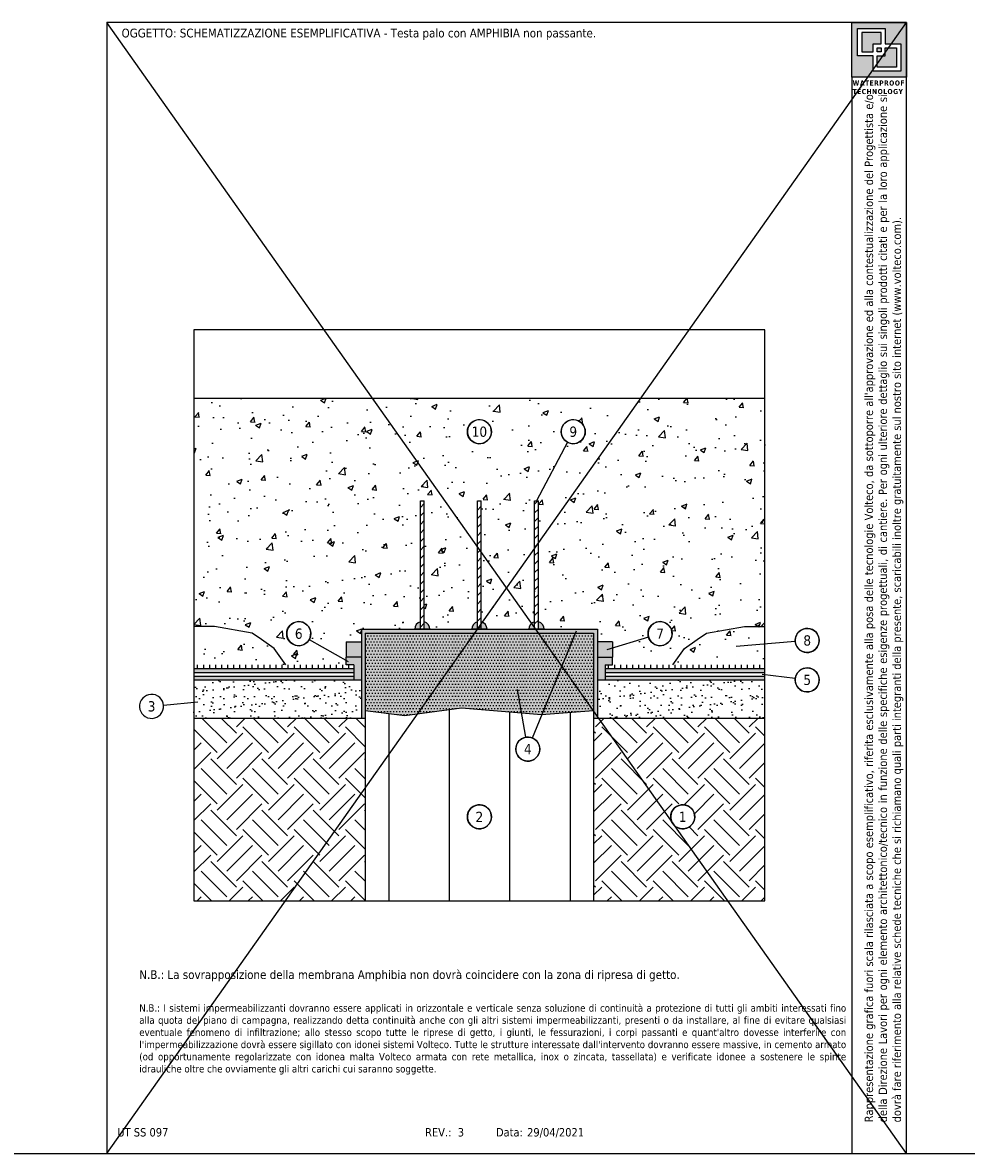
# Model space of a CAD drawing. Extents: x 80953 to 81082, y -8489 to -8459.
# Tile 3 of 5: x 81005 to 81029, y -8489 to -8459. Entities that reach past the tile are written whole.
import ezdxf
from ezdxf.enums import TextEntityAlignment as Align

# ---------------------------------------------------------------- set-up
doc = ezdxf.new("R2010")
doc.units = 0
doc.header["$LTSCALE"] = 25
doc.header["$MEASUREMENT"] = 0
doc.linetypes.add('CONTINUA', pattern=[0])
doc.layers.get('0').update_dxf_attribs({"linetype": 'CONTINUOUS'})
doc.layers.add('0.4', color=7, linetype='CONTINUA', lineweight=30)
doc.layers.add('165', color=7, linetype='CONTINUA')
doc.layers.add('RISULTATO_HIDDEN_____3D_-_2D', color=7, linetype='CONTINUA')
doc.layers.add('contorno', color=6, linetype='CONTINUOUS', plot=False)
doc.layers.add('nascosto', color=7, linetype='CONTINUOUS', lineweight=25, plot=False)
doc.styles.add('Tahoma', font='tahoma.ttf', dxfattribs={"height": 0.35})
pattern_1 = [(50, (76552.8825, -11045.1474), (1.45747735, -0.12751268), [0.1524, -1.6764]), (355, (76552.8825, -11045.1474), (-0.28194737, 1.52845476), [0.12192, -1.34112467]), (100.451445, (76553.0039, -11045.158), (1.17552998, 1.400942), [0.12952007, -1.42472196]), (46.1842, (76552.8825, -11044.741), (2.1686323, -0.3363386), [0.2286, -2.5146]), (96.635558, (76553.0632, -11044.769), (1.8992331, 1.979409), [0.1942802, -2.1370849]), (351.18415, (76552.8825, -11044.741), (1.8992331, 1.979409), [0.1828797, -2.0116779]), (21, (76553.0857, -11044.8426), (1.21291513, -0.81812159), [0.1524, -1.6764]), (326, (76553.0857, -11044.8426), (0.49441623, 1.47350373), [0.12192, -1.34112]), (71.451445, (76553.1867, -11044.9108), (1.70733135, 0.65538215), [0.12952007, -1.4247195]), (37.5, (76552.88246, -11045.1474), (0.024708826, 0.67644031), [0, -1.324864, 0, -1.36144, 0, -1.3462]), (7.5, (76552.88246, -11045.1474), (0.5345573, 0.8014446), [0, -0.776224, 0, -1.294384, 0, -0.51308]), (327.5, (76552.4293, -11045.1474), (1.08472476, -0.04582995), [0, -0.508, 0, -1.58496, 0, -2.10312]), (317.5, (76552.2261, -11045.1474), (1.18503345, 0.20341193), [0, -0.6604, 0, -1.052576, 0, -1.49352])]

msp = doc.modelspace()

# ---------------------------------------------------------------- hatches: boundary and pattern name
h = msp.add_hatch()
h.set_pattern_fill('AR-CONC', color=256, scale=0.008)
h.set_pattern_definition(pattern_1)
h.paths.add_polyline_path([(81015.069, -8471.758), (81015.169, -8471.758), (81015.169, -8474.935, -0.341999), (81015.319, -8475.129), (81016.419, -8475.129, -0.341999), (81016.569, -8474.935), (81016.569, -8471.758), (81016.669, -8471.758), (81016.669, -8474.935, -0.341999), (81016.819, -8475.129), (81017.919, -8475.129, -0.341999), (81018.069, -8474.935), (81018.069, -8471.758), (81018.119, -8471.758), (81018.936, -8470.218, -0.277474), (81018.768, -8469.939, -1.927188), (81019.191, -8470.237, -0.211032), (81018.936, -8470.218), (81018.119, -8471.758), (81018.169, -8471.758), (81018.169, -8474.935, -0.341999), (81018.319, -8475.129), (81019.719, -8475.129), (81019.719, -8475.46), (81020.119, -8475.46), (81020.119, -8475.624), (81021.061, -8475.336, -0.074258), (81021.047, -8475.244, -1.927188), (81021.47, -8475.541, -0.428135), (81021.061, -8475.336), (81020.119, -8475.624), (81020.119, -8475.86), (81020.119, -8475.86), (81020.119, -8476.06), (81021.704, -8476.06), (81022.01, -8475.633), (81022.337, -8475.4), (81022.584, -8475.233), (81023.579, -8475.06), (81024.119, -8475.06), (81024.119, -8469.06), (81016.619, -8469.06), (81016.619, -8469.623, -0.414214), (81016.935, -8469.939, -0.31675), (81016.725, -8470.237, -0.518891), (81016.302, -8469.939, -0.414214), (81016.619, -8469.623), (81016.619, -8469.06), (81009.119, -8469.06), (81009.119, -8475.06), (81009.658, -8475.06), (81010.653, -8475.233), (81010.9, -8475.4), (81011.227, -8475.633), (81011.533, -8476.06), (81013.119, -8476.06), (81013.119, -8475.942), (81012.149, -8475.398, -0.772315), (81011.557, -8475.244, -1.294808), (81012.149, -8475.398), (81013.119, -8475.942), (81013.119, -8475.86), (81013.119, -8475.46), (81013.519, -8475.46), (81013.519, -8475.129), (81014.919, -8475.129, -0.341999), (81015.069, -8474.935)])
h = msp.add_hatch()
h.set_pattern_fill('ANSI31', color=256, scale=0.05)
h.set_pattern_definition([(45, (76639.09493, -11044.21658), (-0.1122532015, 0.1122532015), [])])
h.paths.add_polyline_path([(81015.169, -8471.758), (81015.069, -8471.758), (81015.069, -8475.129), (81015.169, -8475.129)])
h.paths.add_polyline_path([(81016.669, -8471.758), (81016.569, -8471.758), (81016.569, -8475.129), (81016.669, -8475.129)])
h.paths.add_polyline_path([(81018.169, -8471.758), (81018.069, -8471.758), (81018.069, -8475.129), (81018.169, -8475.129)])
h = msp.add_hatch()
h.set_pattern_fill('AR-CONC', color=256, scale=0.008)
h.set_pattern_definition(pattern_1)
h.paths.add_polyline_path([(81024.119, -8475.06), (81023.579, -8475.06), (81022.584, -8475.233), (81022.337, -8475.4), (81022.01, -8475.633), (81021.704, -8476.06), (81024.119, -8476.06)])
h.paths.add_polyline_path([(81011.227, -8475.633), (81010.9, -8475.4), (81010.653, -8475.233), (81009.658, -8475.06), (81009.119, -8475.06), (81009.119, -8476.06), (81011.533, -8476.06)])
h = msp.add_hatch(color=146)
h.dxf.hatch_style = 1
h.paths.add_polyline_path([(81019.719, -8475.129), (81013.519, -8475.129), (81013.519, -8477.46), (81013.619, -8477.46), (81013.619, -8475.229), (81019.619, -8475.229), (81019.619, -8477.46), (81019.719, -8477.46)])
at = {"true_color": 0xf8991e}
h = msp.add_hatch(color=30, dxfattribs=at)
h.dxf.hatch_style = 1
h.paths.add_polyline_path([(81015.069, -8474.935, 0.341999), (81014.919, -8475.129), (81015.069, -8475.129)])
h.paths.add_polyline_path([(81015.169, -8474.935), (81015.169, -8475.129), (81015.319, -8475.129, 0.341999)])
h.paths.add_polyline_path([(81016.569, -8474.935, 0.341999), (81016.419, -8475.129), (81016.569, -8475.129)])
h.paths.add_polyline_path([(81016.669, -8474.935), (81016.669, -8475.129), (81016.819, -8475.129, 0.341999)])
h.paths.add_polyline_path([(81018.069, -8474.935, 0.341999), (81017.919, -8475.129), (81018.069, -8475.129)])
h.paths.add_polyline_path([(81018.169, -8474.935), (81018.169, -8475.129), (81018.319, -8475.129, 0.341999)])
h = msp.add_hatch(color=1)
h.dxf.hatch_style = 1
h.paths.add_polyline_path([(81013.519, -8475.46), (81013.119, -8475.46), (81013.119, -8475.86), (81013.519, -8475.86)])
h.paths.add_polyline_path([(81020.119, -8475.46), (81019.719, -8475.46), (81019.719, -8475.86), (81020.119, -8475.86)])
h = msp.add_hatch(color=253)
h.dxf.hatch_style = 1
h.paths.add_polyline_path([(81019.619, -8475.229), (81013.619, -8475.229), (81013.619, -8477.26), (81014.665, -8477.393), (81016.146, -8477.188), (81018.253, -8477.364), (81019.619, -8477.26)])
h = msp.add_hatch()
h.set_pattern_fill('DOTS', color=256, scale=0.05)
h.set_pattern_definition([(0, (76639.094925, -11045.14739), (0.0396875, 0.079375), [0, -0.079375])])
h.paths.add_polyline_path([(81019.619, -8475.229), (81013.619, -8475.229), (81013.619, -8477.26), (81014.665, -8477.393), (81016.146, -8477.188), (81018.253, -8477.364), (81019.619, -8477.26)])
h = msp.add_hatch()
h.set_pattern_fill('LINE', color=256, scale=0.05, angle=90)
h.set_pattern_definition([(90, (76778.5312, -11042.46031), (-0.15875, 1e-17), [])])
h.paths.add_polyline_path([(81019.919, -8476.06), (81019.919, -8476.16), (81024.119, -8476.16), (81024.119, -8476.06)])
h.paths.add_polyline_path([(81013.319, -8476.16), (81013.319, -8476.06), (81009.119, -8476.06), (81009.119, -8476.16)])
h = msp.add_hatch(color=30, dxfattribs=at)
h.dxf.hatch_style = 1
h.paths.add_polyline_path([(81013.519, -8475.86), (81013.119, -8475.86), (81013.119, -8476.06), (81013.319, -8476.06), (81013.319, -8476.46), (81013.519, -8476.46)])
h.paths.add_polyline_path([(81020.119, -8475.86), (81019.719, -8475.86), (81019.719, -8476.46), (81019.919, -8476.46), (81019.919, -8476.06), (81020.119, -8476.06)])
h = msp.add_hatch(color=4)
h.dxf.hatch_style = 1
h.paths.add_polyline_path([(81019.919, -8476.16), (81019.919, -8476.26), (81024.119, -8476.26), (81024.119, -8476.16)])
h.paths.add_polyline_path([(81019.919, -8476.36), (81019.919, -8476.46), (81024.119, -8476.46), (81024.119, -8476.36)])
h.paths.add_polyline_path([(81013.319, -8476.26), (81013.319, -8476.16), (81009.119, -8476.16), (81009.119, -8476.26)])
h.paths.add_polyline_path([(81013.319, -8476.46), (81013.319, -8476.36), (81009.119, -8476.36), (81009.119, -8476.46)])
h = msp.add_hatch()
h.set_pattern_fill('AR-SAND', color=256, scale=0.008)
h.set_pattern_definition([(37.5, (76778.5312, -11042.4603), (-0.01280025, 0.39153059), [0, -0.308864, 0, -0.34544, 0, -0.3302]), (7.5, (76778.5312, -11042.4603), (0.359618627, 0.57346008), [0, -0.166624, 0, -0.278384, 0, -0.10668]), (327.5, (76778.28126, -11042.4603), (0.632793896, 0.001149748), [0, -0.1016, 0, -0.36576, 0, -0.47752]), (317.5, (76778.28126, -11042.4603), (0.61084516, 0.17834346), [0, -0.0508, 0, -0.239776, 0, -0.27432])])
h.paths.add_polyline_path([(81013.519, -8477.46), (81013.519, -8476.46), (81009.119, -8476.46), (81009.119, -8477.46)])
h.paths.add_polyline_path([(81019.719, -8476.46), (81019.719, -8477.46), (81024.119, -8477.46), (81024.119, -8476.46)])
h = msp.add_hatch()
h.set_pattern_fill('LINE', color=256, scale=0.5, angle=90)
h.set_pattern_definition([(90, (76639.095, -11045.1474), (-1.5875, 1e-16), [])])
h.paths.add_polyline_path([(81019.619, -8477.26), (81018.253, -8477.364), (81017.501, -8477.301), (81017.773, -8477.983, -0.530163), (81018.206, -8478.276, -0.31675), (81017.997, -8478.574, -0.518891), (81017.574, -8478.276, -0.307051), (81017.773, -8477.983), (81017.501, -8477.301), (81016.146, -8477.188), (81014.665, -8477.393), (81013.619, -8477.26), (81013.619, -8482.26), (81019.619, -8482.26)])
h.paths.add_polyline_path([(81016.725, -8480.351, -0.518891), (81016.302, -8480.054, -1.927188)], flags=16)
h.paths.add_polyline_path([(81016.448, -8480.26), (81016.789, -8480.26), (81016.789, -8479.847), (81016.448, -8479.847)], flags=8)
at = {"linetype": 'CONTINUA'}
h = msp.add_hatch(dxfattribs=at)
h.set_pattern_fill('EARTH', color=8, scale=0.15, angle=45, style=0)
h.set_pattern_definition([(45, (76639.0949, -11045.1474), (0, 1.34703842), [0.9525, -0.9525]), (45, (76638.8424, -11044.8948), (0, 1.34703842), [0.9525, -0.9525]), (45, (76638.5898, -11044.6423), (0, 1.34703842), [0.9525, -0.9525]), (135, (76638.5898, -11044.4739), (-1.34703842, 0), [0.9525, -0.9525]), (135, (76638.8424, -11044.2213), (-1.34703842, 0), [0.9525, -0.9525]), (135, (76639.0949, -11043.9687), (-1.34703842, 0), [0.9525, -0.9525])])
h.paths.add_polyline_path([(81024.119, -8477.46), (81019.619, -8477.46), (81019.619, -8482.26), (81024.119, -8482.26)])
h.paths.add_polyline_path([(81022.066, -8480.351, -0.518891), (81021.643, -8480.054, -1.927188)], flags=16)
h.paths.add_polyline_path([(81013.619, -8477.46), (81009.119, -8477.46), (81009.119, -8482.26), (81013.619, -8482.26)])
h.paths.add_polyline_path([(81021.79, -8480.257), (81022.128, -8480.257), (81022.128, -8479.851), (81021.79, -8479.851)], flags=8)
at = {"layer": '0.4'}
h = msp.add_hatch(color=252, dxfattribs=at)
h.dxf.hatch_style = 1
h.paths.add_polyline_path([(81027.834, -8459.195), (81026.403, -8459.195), (81026.403, -8460.625), (81027.834, -8460.625)])
h.paths.add_polyline_path([(81026.553, -8459.346), (81027.276, -8459.346), (81027.276, -8459.75), (81027.684, -8459.75), (81027.684, -8460.474), (81026.961, -8460.474), (81026.961, -8460.069), (81026.553, -8460.069)], flags=16)
h.paths.add_polyline_path([(81026.66, -8459.453), (81027.169, -8459.453), (81027.169, -8459.75), (81026.961, -8459.75), (81026.961, -8459.962), (81026.66, -8459.962)], flags=0)
h.paths.add_polyline_path([(81027.068, -8459.857), (81027.169, -8459.857), (81027.169, -8459.962), (81027.068, -8459.962)], flags=0)
h.paths.add_polyline_path([(81027.068, -8460.069), (81027.276, -8460.069), (81027.276, -8459.857), (81027.578, -8459.857), (81027.578, -8460.367), (81027.068, -8460.367)], flags=0)
h.paths.add_polyline_path([(81027.169, -8459.453), (81026.66, -8459.453), (81026.66, -8459.962), (81026.961, -8459.962), (81026.961, -8459.75), (81027.169, -8459.75)], flags=0)
h.paths.add_polyline_path([(81027.169, -8459.857), (81027.068, -8459.857), (81027.068, -8459.962), (81027.169, -8459.962)], flags=0)
h.paths.add_polyline_path([(81027.578, -8459.857), (81027.276, -8459.857), (81027.276, -8460.069), (81027.068, -8460.069), (81027.068, -8460.367), (81027.578, -8460.367)], flags=0)
h = msp.add_hatch(color=252, dxfattribs=at)
h.dxf.hatch_style = 1
h.paths.add_polyline_path([(81027.169, -8459.453), (81026.66, -8459.453), (81026.66, -8459.962), (81026.961, -8459.962), (81026.961, -8459.75), (81027.169, -8459.75)])
h.paths.add_polyline_path([(81027.169, -8459.857), (81027.068, -8459.857), (81027.068, -8459.962), (81027.169, -8459.962)], flags=17)
h.paths.add_polyline_path([(81027.578, -8459.857), (81027.276, -8459.857), (81027.276, -8460.069), (81027.068, -8460.069), (81027.068, -8460.367), (81027.578, -8460.367)])

# ---------------------------------------------------------------- linework, layer by layer
for p, q in [((81009.119, -8469.06), (81024.119, -8469.06)), ((81018.936, -8470.218), (81018.119, -8471.758)), ((81015.069, -8475.129), (81015.069, -8471.758)), ((81015.069, -8471.758), (81015.169, -8471.758)), ((81015.169, -8475.129), (81015.169, -8471.758)), ((81016.569, -8475.129), (81016.569, -8471.758)), ((81016.569, -8471.758), (81016.669, -8471.758)), ((81016.669, -8475.129), (81016.669, -8471.758)), ((81018.069, -8475.129), (81018.069, -8471.758)), ((81018.069, -8471.758), (81018.169, -8471.758)), ((81018.169, -8475.129), (81018.169, -8471.758)), ((81009.658, -8475.06), (81009.119, -8475.06)), ((81010.653, -8475.233), (81009.658, -8475.06)), ((81013.519, -8475.129), (81013.519, -8477.46)), ((81013.519, -8475.129), (81019.719, -8475.129)), ((81015.319, -8475.129), (81014.919, -8475.129)), ((81016.819, -8475.129), (81016.419, -8475.129)), ((81018.319, -8475.129), (81017.919, -8475.129)), ((81018.01, -8477.984), (81019.167, -8475.171)), ((81019.719, -8475.129), (81019.719, -8477.46)), ((81022.584, -8475.233), (81023.579, -8475.06)), ((81023.579, -8475.06), (81024.119, -8475.06)), ((81010.9, -8475.4), (81010.653, -8475.233)), ((81011.227, -8475.633), (81010.9, -8475.4)), ((81012.149, -8475.398), (81013.176, -8475.974)), ((81013.119, -8475.46), (81013.119, -8475.86)), ((81013.119, -8475.46), (81013.519, -8475.46)), ((81013.619, -8475.229), (81013.619, -8482.26)), ((81013.619, -8475.229), (81019.619, -8475.229)), ((81019.619, -8475.229), (81019.619, -8482.26)), ((81020.119, -8475.46), (81019.719, -8475.46)), ((81021.061, -8475.336), (81019.962, -8475.672)), ((81020.119, -8475.46), (81020.119, -8475.86)), ((81022.01, -8475.633), (81022.337, -8475.4)), ((81022.337, -8475.4), (81022.584, -8475.233)), ((81024.914, -8475.449), (81023.364, -8475.579)), ((81011.533, -8476.06), (81011.227, -8475.633)), ((81021.704, -8476.06), (81022.01, -8475.633)), ((81013.519, -8475.86), (81013.119, -8475.86)), ((81013.119, -8476.06), (81013.119, -8475.86)), ((81013.319, -8476.06), (81013.119, -8476.06)), ((81019.719, -8475.86), (81020.119, -8475.86)), ((81019.919, -8476.06), (81020.119, -8476.06)), ((81020.119, -8476.06), (81020.119, -8475.86)), ((81009.119, -8476.16), (81013.319, -8476.16)), ((81009.119, -8476.26), (81013.319, -8476.26)), ((81009.119, -8476.36), (81013.319, -8476.36)), ((81019.919, -8476.16), (81024.119, -8476.16)), ((81019.919, -8476.26), (81024.119, -8476.26)), ((81019.919, -8476.36), (81024.119, -8476.36)), ((81024.915, -8476.421), (81024.045, -8476.314)), ((81009.119, -8476.46), (81013.519, -8476.46)), ((81019.719, -8476.46), (81024.119, -8476.46)), ((81017.836, -8477.965), (81017.62, -8476.714)), ((81008.323, -8477.123), (81009.228, -8477.037)), ((81009.119, -8477.46), (81013.619, -8477.46)), ((81019.619, -8477.46), (81024.119, -8477.46))]:
    msp.add_line(p, q)
at = {"linetype": 'CONTINUA'}
for p, q in [((81000.834, -8488.895), (81006.834, -8488.895)), ((81027.834, -8488.895), (81033.834, -8488.895))]:
    msp.add_line(p, q, dxfattribs=at)
msp.add_lwpolyline([(81013.619, -8477.26), (81014.665, -8477.393), (81016.146, -8477.188), (81018.253, -8477.364), (81019.619, -8477.26)])
for centre in [(81016.619, -8469.939), (81019.084, -8469.939), (81011.874, -8475.244), (81021.364, -8475.244), (81025.229, -8475.422), (81025.229, -8476.459), (81017.89, -8478.276), (81016.619, -8480.054), (81021.959, -8480.054)]:
    msp.add_circle(centre, 0.316)
for centre, start, end in [((81015.119, -8475.129), 104.4775, 180), ((81015.119, -8475.129), 0, 75.5225), ((81016.619, -8475.129), 104.4775, 180), ((81016.619, -8475.129), 0, 75.5225), ((81018.119, -8475.129), 104.4775, 180), ((81018.119, -8475.129), 0, 75.5225)]:
    msp.add_arc(centre, 0.2, start, end)
at = {"layer": '165', "color": 7}
for p, q in [((81013.319, -8476.06), (81013.319, -8476.46)), ((81019.919, -8476.06), (81019.919, -8476.46))]:
    msp.add_line(p, q, dxfattribs=at)
at = {"layer": 'contorno', "color": 3}
for points in [[(81026.403, -8459.195), (81027.834, -8459.195), (81027.834, -8460.625), (81026.403, -8460.625)], [(81009.119, -8482.26), (81024.119, -8482.26), (81024.119, -8467.26), (81009.119, -8467.26)], [(81009.119, -8482.26), (81024.119, -8482.26), (81024.119, -8467.26), (81009.119, -8467.26)]]:
    msp.add_lwpolyline(points, close=True, dxfattribs=at)
at = {"layer": 'contorno', "color": 3, "linetype": 'CONTINUA'}
for points in [[(81027.276, -8459.75), (81027.684, -8459.75), (81027.684, -8460.474), (81026.961, -8460.474), (81026.961, -8460.069), (81026.553, -8460.069), (81026.553, -8459.346), (81027.276, -8459.346)], [(81027.169, -8459.75), (81027.169, -8459.453), (81026.66, -8459.453), (81026.66, -8459.962), (81026.961, -8459.962), (81026.961, -8459.75)], [(81027.068, -8459.962), (81027.068, -8459.857), (81027.169, -8459.857), (81027.169, -8459.962)], [(81027.068, -8460.069), (81027.276, -8460.069), (81027.276, -8459.857), (81027.578, -8459.857), (81027.578, -8460.367), (81027.068, -8460.367)]]:
    msp.add_lwpolyline(points, close=True, dxfattribs=at)
at = {"layer": 'nascosto', "color": 1, "linetype": 'CONTINUA'}
for p, q in [((81006.834, -8459.195), (81006.834, -8488.895)), ((81027.834, -8459.195), (81006.834, -8459.195)), ((81027.834, -8488.895), (81006.834, -8459.195)), ((81006.834, -8488.895), (81027.834, -8459.195)), ((81027.834, -8488.895), (81027.834, -8459.195)), ((81026.403, -8460.625), (81026.403, -8488.895)), ((81006.834, -8488.895), (81027.834, -8488.895))]:
    msp.add_line(p, q, dxfattribs=at)
at = {"layer": 'RISULTATO_HIDDEN_____3D_-_2D', "color": 7, "linetype": 'CONTINUA'}
for centre, start, end in [((81016.619, -8469.939), 289.6975, 289.0694), ((81019.084, -8469.939), 289.6975, 289.0694), ((81011.874, -8475.244), 250.9306, 250.3025), ((81021.364, -8475.244), 289.6975, 289.0694), ((81025.229, -8475.422), 289.6975, 289.0694), ((81025.229, -8476.459), 289.6975, 289.0694), ((81008.009, -8477.153), 250.9306, 250.3025), ((81017.89, -8478.276), 289.6975, 289.0694), ((81016.619, -8480.054), 289.6975, 289.0694), ((81021.959, -8480.054), 289.6975, 289.0694)]:
    msp.add_arc(centre, 0.316, start, end, dxfattribs=at)

# ---------------------------------------------------------------- texts
at = {"style": 'Tahoma'}
for s, p in [('UT SS 097', (81007.111, -8488.23)), ('REV.:', (81015.192, -8488.23)), (' 3', (81015.968, -8488.23)), ('Data:', (81017.055, -8488.23)), ('29/04/2021', (81017.872, -8488.23))]:
    msp.add_text(s, height=0.22, rotation=0.0017, dxfattribs=at).set_placement(p, align=Align.TOP_LEFT)
at = {"insert": (81007.221, -8459.353), "char_height": 0.23, "attachment_point": 1, "style": 'Tahoma'}
msp.add_mtext_dynamic_manual_height_columns('\\pxa0.83333,sm1.15,qj;OGGETTO: SCHEMATIZZAZIONE ESEMPLIFICATIVA - Testa palo con AMPHIBIA non passante.', width=19.87543, gutter_width=0, heights=[2.721], dxfattribs=at)
at = {"color": 252, "insert": (81026.422, -8460.714), "char_height": 0.13409, "attachment_point": 1, "style": 'Tahoma'}
msp.add_mtext_dynamic_manual_height_columns('{\\fTahoma|b1|i0|c0|p34;\\T1.1;WATERPROOF TECHNOLOGY}', width=1.63687, gutter_width=12.5, heights=[0], dxfattribs=at)
at = {"insert": (81026.738, -8488.08), "char_height": 0.22, "attachment_point": 1, "rotation": 90, "style": 'Tahoma'}
msp.add_mtext_dynamic_manual_height_columns("\\pxqj;Rappresentazione grafica fuori scala rilasciata a scopo esemplificativo, riferita esclusivamente alla posa delle tecnologie Volteco, da sottoporre all'approvazione ed alla contestualizzazione del Progettista e/o della Direzione Lavori per ogni elemento architettonico/tecnico in funzione delle specifiche esigenze progettuali, di cantiere. Per ogni ulteriore dettaglio sui singoli prodotti citati e per la loro applicazione si dovrà fare riferimento alla relative schede tecniche che si richiamano quali parti integranti della presente, scaricabili inoltre gratuitamente sul nostro sito internet (www.volteco.com).", width=26.9233, gutter_width=0, heights=[3.545], dxfattribs=at)
at = {"color": 1, "insert": (81007.686, -8484.084), "char_height": 0.23, "width": 18.51096, "attachment_point": 1, "style": 'Tahoma'}
msp.add_mtext('\\pxqj;{\\C256;N.B.: La sovrapposizione della membrana Amphibia non dovrà coincidere con la zona di ripresa di getto.}', dxfattribs=at)
at = {"insert": (81007.686, -8484.98), "char_height": 0.23, "width": 18.51096, "attachment_point": 1, "style": 'Tahoma'}
msp.add_mtext("\\pxqj;{\\H0.83333x;N.B.: I sistemi impermeabilizzanti dovranno essere applicati in orizzontale e verticale senza soluzione di continuità a protezione di tutti gli ambiti interessati fino alla quota del piano di campagna, realizzando detta continuità anche con gli altri sistemi impermeabilizzanti, presenti o da installare, al fine di evitare qualsiasi eventuale fenomeno di infiltrazione; allo stesso scopo tutte le riprese di getto, i giunti, le fessurazioni, i corpi passanti e quant'altro dovesse interferire con l'impermeabilizzazione dovrà essere sigillato con idonei sistemi Volteco. Tutte le strutture interessate dall'intervento dovranno essere massive, in cemento armato (od opportunamente regolarizzate con idonea malta Volteco armata con rete metallica, inox o zincata, tassellata) e verificate idonee a sostenere le spinte idrauliche oltre che ovviamente gli altri carichi cui saranno soggette.}", dxfattribs=at)
at = {"layer": 'RISULTATO_HIDDEN_____3D_-_2D', "color": 7, "style": 'Tahoma'}
for s, p in [('10', (81016.619, -8469.939)), ('9', (81019.084, -8469.939)), ('6', (81011.874, -8475.244)), ('7', (81021.364, -8475.244)), ('8', (81025.229, -8475.422)), ('5', (81025.229, -8476.459)), ('3', (81008.009, -8477.153)), ('4', (81017.89, -8478.276)), ('2', (81016.619, -8480.054)), ('1', (81021.959, -8480.054))]:
    msp.add_text(s, height=0.27, dxfattribs=at).set_placement(p, align=Align.MIDDLE)

doc.saveas('drawing.dxf')
